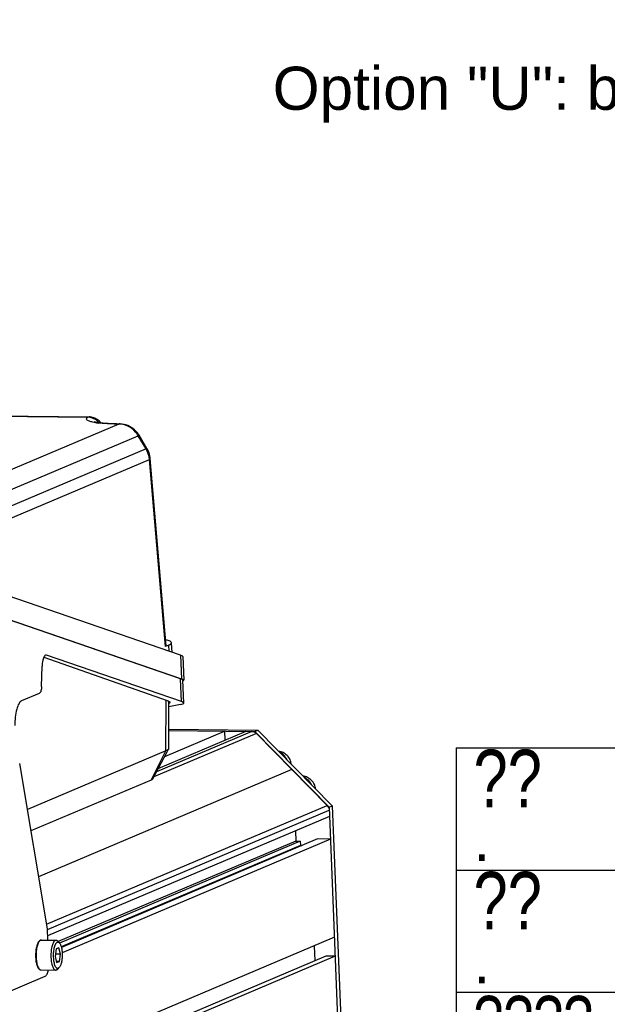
# Model space of a CAD drawing. Header units: millimetres. Extents: x 0 to 420, y 0 to 297.
# Tile 26 of 53: x 205 to 246, y 57 to 126. Entities that reach past the tile are written whole.
import ezdxf

# ---------------------------------------------------------------- set-up
doc = ezdxf.new("R2010")
doc.units = ezdxf.units.MM
doc.header["$LTSCALE"] = 23.1
doc.layers.get('0').update_dxf_attribs({"linetype": 'CONTINUOUS'})
doc.layers.add('COMPONENTS', color=7, linetype='CONTINUOUS')
doc.layers.add('DETAIL', color=7, linetype='CONTINUOUS')
doc.styles.get("Standard").update_dxf_attribs({"font": 'arial.ttf'})
doc.styles.add('TEXTSTYLE_2', font='arial.ttf')
doc.styles.add('TEXTSTYLE_5', font='txt', dxfattribs={"width": 0.8})
doc.dimstyles.get("Standard").update_dxf_attribs({"dimtxt": 3, "dimasz": 3, "dimexe": 0.18, "dimexo": 0.0625, "dimgap": 0.09, "dimtad": 1, "dimdec": 3, "dimdsep": 46, "dimtxsty": 'STANDARD', "dimblk": '_FILLED', "dimblk1": '_FILLED', "dimblk2": '_FILLED', "dimcen": 0.09, "dimadec": 0, "dimazin": 0, "dimtol": 1, "dimtp": 0.001, "dimtm": 0.001, "dimtfac": 1, "dimtdec": 3, "dimtofl": 0, "dimtmove": 0, "dimatfit": 3, "dimldrblk": '_FILLED', "dimfxl": 1, "dimtolj": 1, "dimarcsym": 0})

# ---------------------------------------------------------------- blocks, each defined once
blk = doc.blocks.new('_FILLED')
at = {"color": 0, "linetype": 'BYBLOCK'}
blk.add_solid([(0, 0), (-1, 0.2), (-1, -0.2)], dxfattribs=at)

msp = doc.modelspace()

# ---------------------------------------------------------------- linework, layer by layer
at = {"color": 2, "linetype": 'CONTINUOUS'}
for p, q in [((235, 74.91189), (410, 74.91189)), ((235, 74.91189), (235, 9.99989)), ((235, 66.41189), (310, 66.41189)), ((235, 57.91189), (410, 57.91189))]:
    msp.add_line(p, q, dxfattribs=at)
at = {"layer": 'COMPONENTS', "color": 7, "linetype": 'CONTINUOUS'}
for p, q in [((182.06745, 98.21795), (209.38107, 97.92209)), ((182.15472, 98.2346), (209.45634, 97.93887)), ((211.5353, 97.43958), (196.47182, 91.05937)), ((209.53543, 97.93499), (209.45558, 97.93897)), ((210.17318, 97.64095), (210.1721, 97.64197)), ((211.50126, 97.43995), (211.5353, 97.43958)), ((211.58406, 97.44961), (211.55002, 97.44998)), ((211.62544, 97.4486), (211.58405, 97.44961)), ((211.58446, 97.4496), (211.58432, 97.4496)), ((197.80166, 90.25206), (212.87275, 96.63549)), ((213.41901, 95.72508), (212.87275, 96.63549)), ((212.93411, 96.66292), (212.88916, 96.73369)), ((213.48038, 95.7525), (212.93411, 96.66292)), ((213.41901, 95.72508), (198.32607, 89.33238)), ((198.55215, 88.59213), (213.65275, 94.98806)), ((214.77163, 81.97224), (213.65275, 94.98806)), ((214.82896, 82.02185), (213.70927, 95.04697)), ((215.82059, 81.35868), (199.09974, 87.11593)), ((215.81391, 79.71831), (199.05228, 85.48961)), ((199.16593, 85.47689), (215.88679, 79.71964)), ((214.88329, 82.40223), (214.79429, 82.42513)), ((215.24283, 81.55761), (215.18493, 82.2312)), ((214.99379, 82.06633), (214.77163, 81.97224)), ((215.03126, 81.63046), (214.99379, 82.06633)), ((206.30869, 81.2324), (214.89162, 78.20368)), ((215.87785, 78.13512), (206.49576, 81.36552)), ((215.82059, 81.35868), (215.88679, 79.71964)), ((215.97294, 81.2604), (216.03914, 79.62136)), ((206.15437, 79.1805), (206.18234, 80.59488)), ((215.87785, 78.13512), (215.81391, 79.71831)), ((216.04036, 78.0303), (215.97642, 79.61349)), ((204.78049, 78.19939), (206.00927, 78.71985)), ((214.8035, 74.70658), (214.82027, 78.22886)), ((214.99484, 74.85361), (215.01054, 78.15199)), ((215.80921, 77.92386), (215.00874, 77.77315)), ((220.78609, 76.06176), (214.14478, 73.2488)), ((214.26554, 73.47475), (220.38367, 76.06612)), ((214.71657, 74.31869), (218.88063, 76.0824)), ((215.00089, 76.12442), (220.98489, 76.0596)), ((215.00134, 76.21907), (221.2028, 76.1519)), ((218.88063, 76.0824), (218.90656, 75.44048)), ((220.98489, 76.0596), (221.2028, 76.1519)), ((220.98489, 76.0596), (226.15593, 70.78135)), ((221.2028, 76.1519), (226.37384, 70.87364)), ((221.11055, 75.91919), (213.95136, 72.88688)), ((221.11055, 75.91919), (226.01876, 70.90922)), ((214.8035, 74.70658), (205.16549, 70.62436)), ((213.76616, 72.67562), (214.8035, 74.70658)), ((214.8916, 74.64618), (214.98681, 74.82432)), ((213.88041, 72.75412), (214.8916, 74.64618)), ((206.55377, 62.31333), (204.62888, 73.83682)), ((223.56465, 73.41421), (205.94601, 65.95174)), ((213.76616, 72.67562), (205.41378, 69.13793)), ((206.49895, 62.64151), (226.01876, 70.90922)), ((206.55565, 62.26657), (226.16439, 70.57195)), ((226.15593, 70.78135), (226.37384, 70.87364)), ((226.15593, 70.78135), (227.601, 35.00123)), ((226.37384, 70.87364), (227.81891, 35.09353)), ((226.18151, 70.14807), (206.57277, 61.84269)), ((225.34363, 68.57465), (207.53129, 61.03015)), ((226.24545, 68.56488), (207.58372, 60.66061)), ((223.81812, 69.14705), (223.84698, 68.43261)), ((226.24545, 68.56488), (225.34363, 68.57465)), ((223.84698, 68.43261), (207.31593, 61.4308)), ((224.14759, 68.42935), (207.3982, 61.33507)), ((224.16037, 68.11272), (207.52216, 61.06552)), ((223.84698, 68.43261), (224.14759, 68.42935)), ((224.14759, 68.42935), (224.16037, 68.11272)), ((224.16037, 68.11272), (224.25071, 68.11174)), ((226.52104, 61.74133), (193.94358, 47.94298)), ((206.58525, 61.53391), (206.55377, 62.31333)), ((206.13455, 61.53879), (207.16639, 61.52761)), ((207.35054, 61.0013), (207.16183, 60.92136)), ((207.29559, 61.45456), (207.39855, 61.33425)), ((207.46408, 60.5663), (207.35054, 61.0013)), ((225.11778, 61.14697), (225.16034, 60.09311)), ((225.92844, 60.41845), (193.35098, 46.6201)), ((226.57475, 60.41145), (193.99729, 46.6131)), ((207.16183, 60.92136), (207.08665, 60.40644)), ((207.08665, 60.40644), (207.20019, 59.97145)), ((207.46408, 60.5663), (207.11055, 60.57013)), ((207.38891, 60.05138), (207.46408, 60.5663)), ((226.57475, 60.41145), (225.92844, 60.41845)), ((207.38891, 60.05138), (207.17873, 60.05366)), ((207.20019, 59.97145), (207.38891, 60.05138)), ((207.27462, 59.51798), (207.38015, 59.63602)), ((202.32346, 57.30102), (206.40926, 59.03158)), ((206.11202, 59.45891), (207.14386, 59.44774))]:
    msp.add_line(p, q, dxfattribs=at)
for points in [[(210.1721, 97.64197), (210.14944, 97.6629), (210.08106, 97.71973), (210.00918, 97.77041), (209.93433, 97.81465), (209.85699, 97.85231), (209.77769, 97.88322), (209.69727, 97.90726), (209.61641, 97.92447), (209.53543, 97.93499)], [(210.28456, 97.51764), (210.25688, 97.55254), (210.19513, 97.61951), (210.17318, 97.64095)], [(212.88916, 96.73369), (212.80677, 96.84588), (212.71541, 96.95052), (212.61572, 97.04685), (212.50868, 97.13401), (212.39513, 97.21146), (212.27573, 97.27873), (212.15154, 97.33531), (212.02352, 97.38084), (211.89251, 97.41501), (211.75948, 97.43764), (211.62544, 97.4486)], [(213.70928, 95.04689), (213.70315, 95.10569), (213.6825, 95.23247), (213.65195, 95.35748), (213.61164, 95.47993), (213.5619, 95.59881), (213.50311, 95.71342), (213.48038, 95.75251)]]:
    msp.add_lwpolyline(points, dxfattribs=at)
for centre, radius, start, end in [((209.38295, 97.01183), 0.91026, 84.0911368, 90.1178943), ((209.38195, 97.00197), 0.92017, 78.1651054, 84.0927003), ((210.87268, 103.95938), 6.48746, 262.0049127, 263.3682073), ((209.35483, 96.94042), 0.98822, 44.4396499, 50.0427055), ((209.344, 96.93002), 1.00324, 37.1904698, 44.4301152), ((209.6502, 97.09167), 0.75843, 34.3290706, 46.404703), ((211.74673, 115.81939), 18.37046, 268.7894187, 269.2333633), ((211.75574, 116.4479), 18.99904, 269.2315523, 269.3795877), ((211.58715, 97.3176), 0.13254, 105.5584609, 113.0294189), ((211.51986, 96.01488), 1.42479, 88.8136086, 89.3792657), ((211.51926, 95.99654), 1.44313, 84.1412479, 88.8045177), ((211.39531, 95.76225), 1.71621, 30.5852769, 35.2396909), ((206.13945, 61.34373), 0.19605, 110.4317275, 112.9635165), ((206.13614, 61.35275), 0.18644, 105.2644756, 110.4470263)]:
    msp.add_arc(centre, radius, start, end, dxfattribs=at)
for centre, major_axis, ratio, start_param, end_param in [((211.98454, 82.09835), (3.20059, 0.12968), 0.13882895, -0.3532041, 0.43219406), ((213.56603, 81.3831), (2.40692, -0.126), 0.10908863, 0.01007228, 0.36346955), ((213.40905, 79.74436), (2.56738, -0.1344), 0.10908863, 6.2931192, 6.64665485), ((213.63223, 79.74406), (2.40692, -0.126), 0.10908863, 6.06597496, 6.64665485), ((213.47299, 78.16117), (2.56738, -0.1344), 0.10908863, 5.86125669, 6.64665485)]:
    msp.add_ellipse(centre, major_axis=major_axis, ratio=ratio, start_param=start_param, end_param=end_param, dxfattribs=at)
for points, knots in [([(209.70646, 97.57982), (209.62975, 97.59561), (209.49914, 97.62792), (209.3511, 97.68499), (209.25053, 97.76469), (209.27258, 97.83226), (209.2894, 97.8524)], [0, 0, 0, 0, 0.41121355, 0.69409384, 0.86219235, 1, 1, 1, 1]), ([(209.2894, 97.8524), (209.29453, 97.85854), (209.32148, 97.8862), (209.35443, 97.90722), (209.38107, 97.92209)], [0, 0, 0, 0, 0.20770792, 1, 1, 1, 1]), ([(209.57067, 97.90258), (209.60747, 97.89487), (209.75838, 97.85371), (209.89853, 97.77411), (209.98949, 97.69791)], [0, 0, 0, 0, 0.24062902, 1, 1, 1, 1]), ([(209.97035, 97.53497), (209.9466, 97.53832), (209.85833, 97.55133), (209.77037, 97.56666), (209.70646, 97.57982)], [0, 0, 0, 0, 0.26880344, 1, 1, 1, 1]), ([(211.35862, 97.45303), (211.17069, 97.457), (210.82463, 97.46998), (210.36204, 97.50447), (210.03663, 97.55028), (209.86804, 97.58264), (209.81748, 97.60074)], [0, 0, 0, 0, 0.36354141, 0.66985452, 0.89613268, 1, 1, 1, 1]), ([(211.50126, 97.43995), (211.37284, 97.44134), (210.91295, 97.45095), (210.45285, 97.47686), (210.12346, 97.51532)], [0, 0, 0, 0, 0.2791431, 1, 1, 1, 1]), ([(212.79701, 96.7525), (212.66531, 96.93894), (212.32828, 97.25829), (211.88697, 97.40954), (211.66656, 97.43213)], [0, 0, 0, 0, 0.50745553, 1, 1, 1, 1]), ([(212.87275, 96.63549), (212.88723, 96.64308), (212.90311, 96.64564), (212.93087, 96.66812), (212.93411, 96.66293)], [0, 0, 0, 0, 0.72786384, 1, 1, 1, 1]), ([(213.48037, 95.75251), (213.47714, 95.7577), (213.44937, 95.73523), (213.43349, 95.73266), (213.41901, 95.72508)], [0, 0, 0, 0, 0.27214446, 1, 1, 1, 1]), ([(213.65275, 94.98806), (213.66115, 94.99251), (213.68385, 95.00561), (213.7108, 95.02872), (213.70929, 95.04684)], [0, 0, 0, 0, 0.34330786, 1, 1, 1, 1]), ([(206.3474, 81.29629), (206.28605, 81.21402), (206.21123, 80.97456), (206.18511, 80.73456), (206.18234, 80.59488)], [0, 0, 0, 0, 0.42349441, 1, 1, 1, 1]), ([(206.46444, 81.37097), (206.45432, 81.37104), (206.40661, 81.36332), (206.36966, 81.32615), (206.3474, 81.29629)], [0, 0, 0, 0, 0.21368664, 1, 1, 1, 1]), ([(206.15437, 79.1805), (206.15234, 79.07776), (206.13587, 78.93493), (206.0759, 78.78126), (206.03251, 78.72969), (206.00927, 78.71985)], [0, 0, 0, 0, 0.62026937, 0.84764176, 1, 1, 1, 1]), ([(204.78049, 78.19939), (204.69476, 78.16308), (204.5386, 77.9631), (204.33511, 77.38659), (204.28877, 76.85214), (204.29699, 76.4714)], [0, 0, 0, 0, 0.15115908, 0.38165473, 1, 1, 1, 1]), ([(214.89162, 78.20368), (214.94034, 78.18649), (215.00882, 78.16168), (215.08053, 78.10329), (215.0816, 78.07693)], [0, 0, 0, 0, 0.66203329, 1, 1, 1, 1]), ([(215.0816, 78.07693), (215.08185, 78.07067), (215.07319, 78.0358), (215.03705, 78.01823), (215.01157, 78.00643)], [0, 0, 0, 0, 0.18257196, 1, 1, 1, 1]), ([(220.78609, 76.06176), (220.87506, 76.06079), (220.99766, 76.01918), (221.08896, 75.94124), (221.11055, 75.91919)], [0, 0, 0, 0, 0.74246161, 1, 1, 1, 1]), ([(214.95826, 74.78996), (214.94966, 74.78234), (214.90235, 74.7472), (214.84773, 74.72355), (214.80363, 74.70658)], [0, 0, 0, 0, 0.19564157, 1, 1, 1, 1]), ([(223.54298, 73.76326), (223.52606, 73.87798), (223.45547, 74.10322), (223.25294, 74.38964), (222.97512, 74.59612), (222.7558, 74.66522), (222.64569, 74.6795)], [0, 0, 0, 0, 0.25411414, 0.50748477, 0.75669012, 1, 1, 1, 1]), ([(223.23578, 74.07703), (223.17406, 74.1962), (223.01603, 74.416), (222.79961, 74.57922), (222.68298, 74.64129)], [0, 0, 0, 0, 0.50391495, 1, 1, 1, 1]), ([(213.88041, 72.75412), (213.87656, 72.74692), (213.84619, 72.71051), (213.8017, 72.69061), (213.76624, 72.67562)], [0, 0, 0, 0, 0.17504236, 1, 1, 1, 1]), ([(225.23376, 72.03743), (225.21684, 72.15215), (225.14624, 72.37739), (224.94371, 72.66381), (224.66589, 72.87029), (224.44657, 72.93939), (224.33647, 72.95367)], [0, 0, 0, 0, 0.25411414, 0.50748477, 0.75669012, 1, 1, 1, 1]), ([(224.94889, 72.3284), (224.88717, 72.44757), (224.72914, 72.66738), (224.51271, 72.8306), (224.39608, 72.89267)], [0, 0, 0, 0, 0.50391495, 1, 1, 1, 1]), ([(206.06296, 61.52424), (206.00187, 61.49837), (205.92583, 61.40876), (205.85806, 61.26859), (205.81121, 61.13029), (205.77437, 60.97215), (205.73853, 60.73563), (205.72694, 60.48813), (205.7387, 60.24069), (205.75924, 60.06395), (205.79083, 59.90173), (205.83257, 59.75891), (205.88398, 59.63913), (205.94516, 59.54442), (206.00947, 59.48765), (206.06704, 59.46342), (206.09709, 59.45907), (206.11202, 59.45891)], [0, 0, 0, 0, 0.0866598, 0.14159504, 0.20512415, 0.2763536, 0.35361061, 0.51727718, 0.59886843, 0.67700025, 0.74946643, 0.81448844, 0.87100258, 0.91912792, 0.96087938, 0.9804958, 1, 1, 1, 1]), ([(206.06525, 61.5198), (206.04114, 61.50624), (205.9938, 61.46321), (205.93604, 61.37485), (205.8842, 61.25835), (205.82235, 61.0596), (205.77419, 60.7705), (205.76216, 60.46508), (205.77555, 60.21612), (205.79698, 60.03934), (205.82902, 59.87788), (205.87057, 59.73694), (205.92019, 59.62105), (205.96974, 59.54373), (206.01327, 59.49953), (206.04523, 59.47665), (206.07823, 59.46244), (206.101, 59.45903), (206.11202, 59.45891)], [0, 0, 0, 0, 0.03685039, 0.08331684, 0.13998906, 0.20612404, 0.36016529, 0.52872616, 0.61230357, 0.69207021, 0.76573993, 0.83134656, 0.88742106, 0.93328093, 0.95257069, 0.96975093, 0.98531797, 1, 1, 1, 1]), ([(206.08172, 61.52793), (206.08603, 61.52975), (206.10295, 61.53603), (206.12118, 61.53893), (206.13455, 61.53879)], [0, 0, 0, 0, 0.25900233, 1, 1, 1, 1]), ([(207.11356, 61.51675), (207.08911, 61.50639), (207.03996, 61.46866), (206.98005, 61.38563), (206.92597, 61.27315), (206.8796, 61.13427), (206.84231, 60.97334), (206.80593, 60.73176), (206.79397, 60.47858), (206.80563, 60.22534), (206.82622, 60.04453), (206.85784, 59.87898), (206.89936, 59.73419), (206.9493, 59.61495), (206.9994, 59.53527), (207.04355, 59.48966), (207.07598, 59.46605), (207.1095, 59.45138), (207.13266, 59.44786), (207.14386, 59.44774)], [0, 0, 0, 0, 0.03508108, 0.07955264, 0.13448263, 0.19932974, 0.2726588, 0.35247795, 0.52189743, 0.60640013, 0.6872761, 0.76212311, 0.82886191, 0.88592084, 0.9325344, 0.95209875, 0.96948583, 0.98520202, 1, 1, 1, 1]), ([(207.23892, 61.38879), (207.21629, 61.37921), (207.17087, 61.34338), (207.11631, 61.26466), (207.06744, 61.1579), (207.02625, 61.02631), (206.99408, 60.87444), (206.96462, 60.64894), (206.9585, 60.41511), (206.97547, 60.18454), (206.99926, 60.02422), (207.03314, 59.8813), (207.07584, 59.76106), (207.11967, 59.67856), (207.15919, 59.62906), (207.19577, 59.59519), (207.23837, 59.57422), (207.28178, 59.57397), (207.30206, 59.57982), (207.31181, 59.58395)], [0, 0, 0, 0, 0.03617411, 0.082558, 0.14019262, 0.20831551, 0.28517833, 0.36842644, 0.54285979, 0.62824905, 0.70855, 0.78120057, 0.84412165, 0.8960053, 0.91778499, 0.93698911, 0.96935541, 0.98441011, 1, 1, 1, 1]), ([(207.11356, 61.51675), (207.11787, 61.51857), (207.13479, 61.52486), (207.15301, 61.52775), (207.16639, 61.52761)], [0, 0, 0, 0, 0.25898461, 1, 1, 1, 1]), ([(207.16639, 61.52761), (207.17756, 61.52749), (207.20068, 61.52398), (207.24765, 61.50345), (207.27753, 61.47567), (207.29559, 61.45456)], [0, 0, 0, 0, 0.21988834, 0.45336623, 1, 1, 1, 1]), ([(207.23892, 61.38879), (207.25174, 61.39422), (207.27929, 61.40103), (207.3225, 61.39418), (207.36354, 61.37088), (207.38707, 61.34767), (207.39855, 61.33425)], [0, 0, 0, 0, 0.23066549, 0.45752357, 0.70746352, 1, 1, 1, 1]), ([(207.39855, 61.33425), (207.41428, 61.31587), (207.44398, 61.27174), (207.49682, 61.16088), (207.54684, 60.98562), (207.58215, 60.74552), (207.59232, 60.4829), (207.57645, 60.22056), (207.53595, 59.98129), (207.48214, 59.80717), (207.4269, 59.69749), (207.39625, 59.65402), (207.38013, 59.63599)], [0, 0, 0, 0, 0.04098706, 0.08952285, 0.20765226, 0.34791341, 0.50001376, 0.65211179, 0.79236779, 0.91048937, 0.95902017, 1, 1, 1, 1]), ([(207.38013, 59.63599), (207.37481, 59.63004), (207.35485, 59.60941), (207.33093, 59.59205), (207.31181, 59.58395)], [0, 0, 0, 0, 0.2778544, 1, 1, 1, 1]), ([(206.40926, 59.03158), (206.43373, 59.04194), (206.48237, 59.08487), (206.56402, 59.22412), (206.5986, 59.35642), (206.61682, 59.4532)], [0, 0, 0, 0, 0.16532001, 0.38739647, 1, 1, 1, 1]), ([(207.14386, 59.44774), (207.14827, 59.44769), (207.16633, 59.44847), (207.18413, 59.45328), (207.19669, 59.4586)], [0, 0, 0, 0, 0.24462263, 1, 1, 1, 1]), ([(207.27462, 59.51797), (207.26854, 59.51118), (207.24579, 59.48764), (207.21849, 59.46784), (207.19669, 59.4586)], [0, 0, 0, 0, 0.27785174, 1, 1, 1, 1])]:
    msp.add_open_spline(points, degree=3, knots=knots, dxfattribs=at)
for points in [[(209.38108, 97.92209), (209.40416, 97.93291), (209.43018, 97.93918), (209.45567, 97.93897)], [(211.50126, 97.43995), (211.51653, 97.44642), (211.53343, 97.45011), (211.55002, 97.44992)], [(211.58432, 97.4496), (211.57332, 97.44975), (211.5622, 97.44822), (211.5516, 97.44528)], [(213.65275, 94.98806), (213.63258, 95.245), (213.55014, 95.5032), (213.41901, 95.72508)], [(206.49576, 81.36552), (206.48574, 81.36897), (206.47504, 81.37091), (206.46444, 81.37097)], [(214.98675, 74.82421), (214.97975, 74.81111), (214.96937, 74.79981), (214.95826, 74.78996)], [(214.99482, 74.8539), (214.99476, 74.84364), (214.99158, 74.83325), (214.98675, 74.82421)], [(226.01876, 70.90922), (226.10445, 70.82175), (226.15945, 70.69431), (226.16439, 70.57195)], [(206.08172, 61.52793), (206.07609, 61.52554), (206.07058, 61.52281), (206.06525, 61.5198)], [(206.13455, 61.53879), (206.11859, 61.53896), (206.10246, 61.53681), (206.08706, 61.53262)]]:
    msp.add_open_spline(points, degree=3, dxfattribs=at)

# ---------------------------------------------------------------- texts
at = {"layer": 'DETAIL', "color": 2, "linetype": 'CONTINUOUS', "insert": (262.24752, 122.30764), "char_height": 3, "width": 39.9702602, "attachment_point": 3, "line_spacing_factor": 0.9}
msp.add_mtext('Option "U": baseplate', dxfattribs=at)
at = {"layer": 'DETAIL', "color": 2, "linetype": 'CONTINUOUS', "attachment_point": 1, "line_spacing_factor": 0.9}
for s, insert, char_height, width, style in [('??', (236.2, 74.78689), 4, 6.4, 'TEXTSTYLE_5'), ('.', (236.2, 70.03689), 3, 1.1598513, 'TEXTSTYLE_2'), ('??', (236.2, 66.28689), 4, 6.4, 'TEXTSTYLE_5'), ('.', (236.2, 61.53689), 3, 1.1598513, 'TEXTSTYLE_2'), ('????', (236.2, 57.66189), 3.5, 11.2, 'TEXTSTYLE_5')]:
    msp.add_mtext(s, dxfattribs=dict(at, insert=insert, char_height=char_height, width=width, style=style))

# ---------------------------------------------------------------- leaders
at = {"layer": 'DETAIL', "color": 2, "linetype": 'CONTINUOUS'}
msp.add_leader([(207.20107, 148.94638), (266.95129, 120.80764), (262.24752, 120.80764)], dimstyle='STANDARD', override={"dimtad": 0, "dimldrblk": 'DOT'}, dxfattribs=at)

doc.saveas('drawing.dxf')
